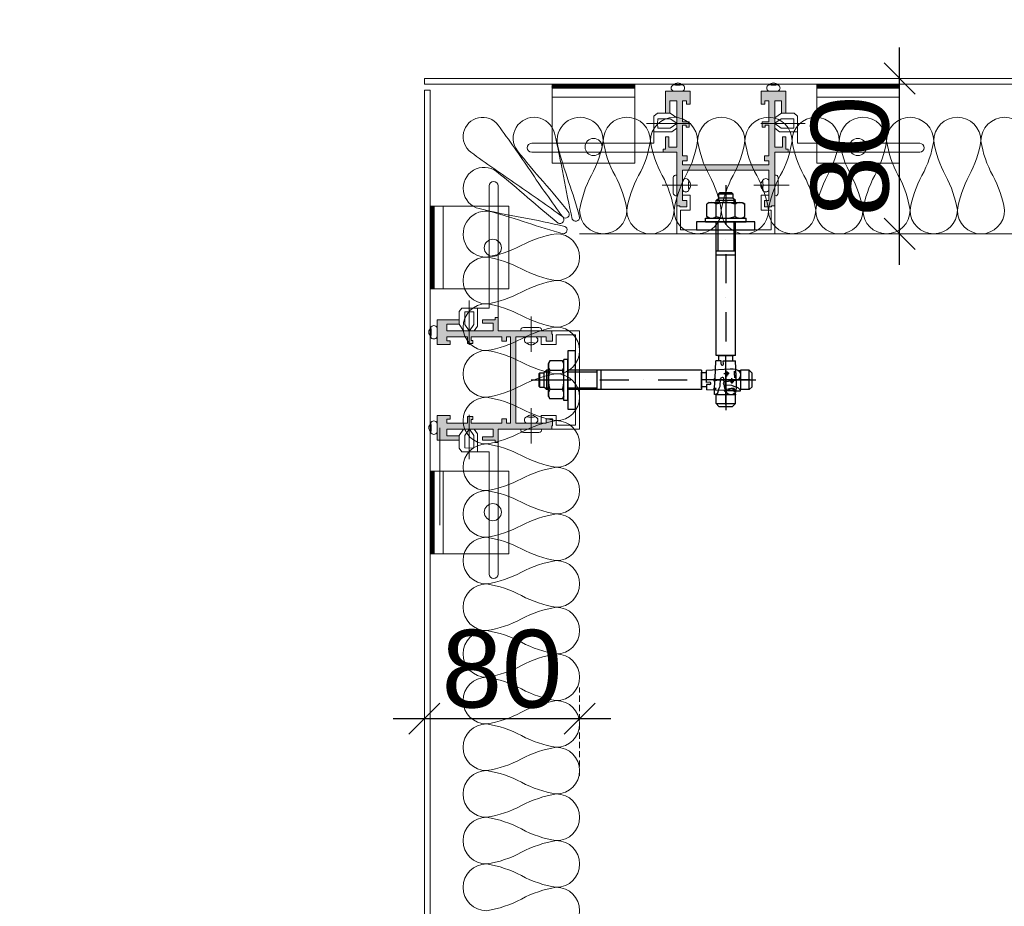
# Model space of a CAD drawing. Header units: millimetres. Extents: x 3652085 to 3778338, y -303702 to -273644.
# Tile 158 of 256: x 3678610 to 3679117, y -275624 to -275168. Entities that reach past the tile are written whole.
import ezdxf

# ---------------------------------------------------------------- set-up
doc = ezdxf.new("R2010")
doc.units = ezdxf.units.MM
doc.header["$PDMODE"] = 34
doc.linetypes.add('HIDDEN2', pattern=[4.7625, 3.175, -1.5875])
doc.layers.add('!!!! QVABIS FARTI', color=7, linetype='Continuous')
for name, color, linetype, lineweight in [('DETAIL    (HAUSART)', 110, 'Continuous', 5), ('DIM-03    (HAUSART)', 111, 'Continuous', 5), ('INSULATION (HAUSEART)', 31, 'Continuous', 15), ('METAL-CONSTRUCTION (HAUSART)', 186, 'Continuous', 5), ('SYMBOL-DETAIL    (HAUSART)', 2, 'Continuous', 5)]:
    doc.layers.add(name, color=color, linetype=linetype, lineweight=lineweight)
doc.styles.add('1-20 Eng HA', font='arial.ttf', dxfattribs={"height": 40})
doc.dimstyles.new('1-20 Eng HA', dxfattribs={"dimtxt": 40, "dimasz": 16, "dimexe": 16, "dimexo": 5, "dimgap": 5, "dimtad": 1, "dimdec": 0, "dimlfac": -1, "dimzin": 0, "dimdsep": 46, "dimtxsty": '1-20 Eng HA', "dimblk": 'OBLIQUE', "dimcen": 0.09, "dimdle": 16, "dimclrd": 256, "dimclre": 256, "dimclrt": 256, "dimadec": 0, "dimazin": 0, "dimtfac": 1, "dimtdec": 0, "dimtofl": 0, "dimtmove": 0, "dimatfit": 3, "dimldrblk": 'OBLIQUE', "dimfxl": 1, "dimtolj": 1, "dimtzin": 0, "dimlwe": 0, "dimarcsym": 0})
pattern_1 = [(225, (31171681.2338, -5168657.50475), (0.2245064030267, -0.2245064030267), []), (315, (31171681.2338, -5168657.50475), (0.6735192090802, -0.2245064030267), [0.79375, -0.47625])]

# ---------------------------------------------------------------- blocks, each defined once
blk = doc.blocks.new('_Oblique')
at = {"color": 0, "linetype": 'ByBlock', "lineweight": -2}
blk.add_line((-0.5, -0.5), (0.5, 0.5), dxfattribs=at)
blk = doc.blocks.new('*D283')
at = {"layer": 'Defpoints', "color": 0, "lineweight": 0, "transparency": 16777216}
for p in [(3678898.45, -275527.67), (3678818.45, -275551.67, -0.56), (3678898.45, -275562.11, -0.56)]:
    blk.add_point(p, dxfattribs=at)
at = {"layer": 'DIM-03    (HAUSART)', "linetype": 'HIDDEN2', "lineweight": 0, "transparency": 16777216}
for p, q in [((3678818.45, -275546.67), (3678818.45, -275511.67)), ((3678898.45, -275557.11), (3678898.45, -275511.67))]:
    blk.add_line(p, q, dxfattribs=at)
at = {"layer": 'DIM-03    (HAUSART)', "lineweight": -2, "transparency": 16777216}
blk.add_line((3678802.45, -275527.67), (3678914.45, -275527.67), dxfattribs=at)
at = {"layer": 'DIM-03    (HAUSART)', "lineweight": -2, "transparency": 16777216, "xscale": 16, "yscale": 16, "zscale": 16, "rotation": 180}
blk.add_blockref('_Oblique', (3678818.45, -275527.67), dxfattribs=at)
at = {"layer": 'DIM-03    (HAUSART)', "lineweight": -2, "transparency": 16777216, "xscale": 16, "yscale": 16, "zscale": 16}
blk.add_blockref('_Oblique', (3678898.45, -275527.67), dxfattribs=at)
at = {"layer": 'DIM-03    (HAUSART)', "transparency": 16777216, "insert": (3678858.45, -275502.25), "char_height": 40, "attachment_point": 5, "style": '1-20 Eng HA'}
blk.add_mtext('\\A1;80', dxfattribs=at)
blk = doc.blocks.new('*D293')
at = {"layer": 'Defpoints', "color": 0, "lineweight": 0, "transparency": 16777216}
for p in [(3679063.32, -275197.99), (3679116.02, -275197.99, -0.56), (3679098.45, -275277.99, -0.56)]:
    blk.add_point(p, dxfattribs=at)
at = {"layer": 'DIM-03    (HAUSART)', "lineweight": -2, "transparency": 16777216}
blk.add_line((3679063.32, -275293.99), (3679063.32, -275181.99), dxfattribs=at)
at = {"layer": 'DIM-03    (HAUSART)', "linetype": 'HIDDEN2', "lineweight": 0, "transparency": 16777216}
for p, q in [((3679111.02, -275197.99), (3679047.32, -275197.99)), ((3679093.45, -275277.99), (3679047.32, -275277.99))]:
    blk.add_line(p, q, dxfattribs=at)
at = {"layer": 'DIM-03    (HAUSART)', "lineweight": -2, "transparency": 16777216, "xscale": 16, "yscale": 16, "zscale": 16}
for p, rotation in [((3679063.32, -275197.99), 90), ((3679063.32, -275277.99), 270)]:
    blk.add_blockref('_Oblique', p, dxfattribs=dict(at, rotation=rotation))
at = {"layer": 'DIM-03    (HAUSART)', "transparency": 16777216, "insert": (3679037.9, -275237.99), "char_height": 40, "attachment_point": 5, "rotation": 90, "style": '1-20 Eng HA'}
blk.add_mtext('\\A1;80', dxfattribs=at)
blk = doc.blocks.new('Dubel_2')
for p, q in [((-4, 10.5), (-6, 10.5)), ((-6, -10.5), (-6, 10.5)), ((0, 15), (-4, 15)), ((-4, 15), (-4, -15)), ((-4, -10.5), (-4, 10.5)), ((0, -15), (0, 15)), ((-14, 8.5), (-13.25, 9.8)), ((-14, -8.5), (-14, 8.5)), ((-13.9, 8.25), (-14, 7.35)), ((-14, 7.35), (-13.9, 6.5)), ((-13.65, 9.05), (-13.9, 8.25)), ((-13.9, 6.5), (-13.65, 5.65)), ((-13.25, 9.8), (-13.65, 9.05)), ((-13.65, 5.65), (-13.25, 4.9)), ((-6.75, 9.8), (-13.25, 9.8)), ((-6.35, 9.05), (-6.75, 9.8)), ((-6, 8.5), (-6.75, 9.8)), ((-6.75, 4.9), (-6.35, 5.65)), ((-6.1, 8.25), (-6.35, 9.05)), ((-6.35, 5.65), (-6.1, 6.5)), ((-6, 7.35), (-6.1, 8.25)), ((-6.1, 6.5), (-6, 7.35)), ((60.98, 5.25), (60.98, 5.25)), ((79.67, 5.6), (67.53, 4.95)), ((81.22, 5.6), (79.67, 5.6)), ((82.77, 5.35), (81.22, 5.6)), ((82.77, 5.35), (83.62, 5.05)), ((-22.89, 0), (-2.5, 0)), ((-18.94, 3.2), (-18.44, 3.7)), ((-18.94, 3.2), (-18.94, -3.2)), ((-18.44, -3.7), (-18.44, 3.7)), ((-18.44, 3.7), (-16.34, 3.7)), ((-15, 5), (-16.34, 3.6)), ((-16.34, 3.6), (-16.34, -3.6)), ((-15.89, 4.1), (-14, 4.1)), ((-14, 5), (-15, 5)), ((-15, 5), (-15, -5)), ((-13.7, 3), (-13.95, 1)), ((-13.95, 1), (-13.95, -1)), ((-13.25, 4.9), (-13.7, 3)), ((-6.75, 4.9), (-13.25, 4.9)), ((-6.25, 3), (-6.75, 4.9)), ((-6, 1), (-6.25, 3)), ((-6, -1), (-6, 1)), ((64.83, 5), (-4, 5)), ((-4, 4.1), (11.05, 4.1)), ((5, 0), (5, 0)), ((11.05, 5), (11.05, -5)), ((12.5, 0), (27.49, 0)), ((13.05, 5), (13.05, -5)), ((34.99, 0), (34.99, 0)), ((42.49, 0), (57.48, 0)), ((64.83, 5), (64.83, -5)), ((64.83, 4), (64.93, 3.7)), ((64.83, -4), (64.83, 4)), ((64.93, 3.7), (65.18, 3.6)), ((89.97, 0), (64.98, 0)), ((64.98, 0), (64.98, 0)), ((67.53, 3.6), (65.18, 3.6)), ((67.53, -1.3), (67.53, 4.95)), ((72.48, 0), (92.92, 0)), ((79.17, 3.25), (76.47, 3.1)), ((77.22, 3.8), (76.87, 3.1)), ((76.87, 3.1), (77.62, 2.35)), ((78.12, 3.95), (77.22, 3.8)), ((77.62, 2.35), (78.62, 2.75)), ((77.87, 1.8), (77.72, 4.4)), ((78.72, 3.45), (78.12, 3.95)), ((78.62, 2.75), (78.72, 3.45)), ((81.82, 4.5), (81.77, 2.8)), ((81.77, 2.8), (82.02, 1.15)), ((82.32, 4.05), (81.82, 4.5)), ((82.02, 1.15), (81.82, 4.5)), ((82.02, 1.15), (82.47, 1.6)), ((82.67, 3.5), (82.32, 4.05)), ((82.47, 1.6), (82.72, 2.2)), ((83.87, 0.3), (82.47, -0.2)), ((82.77, 2.85), (82.67, 3.5)), ((82.72, 2.2), (82.77, 2.85)), ((83.62, 5.05), (84.37, 4.45)), ((84.67, 1.2), (83.87, 0.3)), ((84.02, 4.8), (85.02, 5)), ((84.37, 4.45), (84.82, 3.6)), ((84.97, 2.65), (84.67, 1.2)), ((84.82, 3.6), (84.97, 2.65)), ((89.52, 5), (85.02, 5)), ((85.02, 5), (85.02, -5)), ((91.02, 3.5), (89.52, 5)), ((89.52, -5), (89.52, 5)), ((91.02, -3.5), (91.02, 3.5)), ((92.92, 0), (92.92, 0)), ((-18.44, -3.7), (-18.94, -3.2)), ((-18.44, -3.7), (-16.34, -3.7)), ((-15, -5), (-16.34, -3.6)), ((-15.89, -4.1), (-14, -4.1)), ((-14, -5), (-15, -5)), ((-13.95, -1), (-13.7, -2.95)), ((-13.7, -2.95), (-13.25, -4.9)), ((-13.25, -4.9), (-13.65, -5.65)), ((-6.75, -4.9), (-13.25, -4.9)), ((-6.75, -4.9), (-6.25, -2.95)), ((-6.35, -5.65), (-6.75, -4.9)), ((-6.25, -2.95), (-6, -1)), ((-4, -4.1), (11.05, -4.1)), ((64.83, -5), (-4, -5)), ((13, -5), (13.05, -5)), ((64.93, -3.7), (64.83, -4)), ((65.18, -3.6), (64.93, -3.7)), ((67.53, -3.6), (65.18, -3.6)), ((69.23, -1.2), (67.53, -1.3)), ((69.23, -2.4), (67.53, -2.3)), ((67.53, -2.3), (67.53, -5.05)), ((76.57, -5.45), (67.53, -5.05)), ((69.53, -1.35), (69.23, -1.2)), ((69.23, -2.4), (69.53, -2.25)), ((69.73, -1.65), (69.53, -1.35)), ((69.53, -2.25), (69.73, -1.95)), ((69.73, -1.95), (69.73, -1.65)), ((76.17, -1.55), (76.12, -1.9)), ((76.12, -1.9), (76.22, -2.25)), ((76.32, -1.2), (76.17, -1.55)), ((76.22, -2.25), (76.47, -2.55)), ((76.62, -1), (76.32, -1.2)), ((76.47, -2.55), (76.77, -2.7)), ((76.97, -0.9), (76.62, -1)), ((80.52, -2.9), (76.77, -2.7)), ((80.77, -0.7), (76.97, -0.9)), ((77.72, -4.55), (77.67, -6.25)), ((81.67, -3.3), (80.52, -2.9)), ((81.62, -0.45), (80.77, -0.7)), ((82.47, -0.2), (81.62, -0.45)), ((81.82, -4.95), (81.62, -5.7)), ((82.87, -3.65), (81.67, -3.3)), ((81.82, -4.95), (81.72, -6.2)), ((82.62, -5.75), (81.82, -4.95)), ((84.02, -4.15), (82.87, -3.65)), ((84.82, -5.05), (84.02, -4.15)), ((84.82, -5.05), (84.77, -5.85)), ((84.82, -4.95), (85.02, -5)), ((89.52, -5), (85.02, -5)), ((89.52, -5), (91.02, -3.5)), ((-13.9, -6.5), (-14, -7.35)), ((-14, -7.35), (-13.9, -8.2)), ((-14, -8.5), (-13.25, -9.8)), ((-13.65, -5.65), (-13.9, -6.5)), ((-13.9, -8.2), (-13.65, -9.05)), ((-13.65, -9.05), (-13.25, -9.8)), ((-6.75, -9.8), (-13.25, -9.8)), ((-6, -8.5), (-6.75, -9.8)), ((-6.75, -9.8), (-6.35, -9.05)), ((-6.1, -6.5), (-6.35, -5.65)), ((-6.35, -9.05), (-6.1, -8.2)), ((-6, -7.35), (-6.1, -6.5)), ((-6.1, -8.2), (-6, -7.35)), ((76.62, -5.5), (76.57, -5.45)), ((76.67, -5.55), (76.62, -5.5)), ((77.67, -5.45), (76.67, -5.45)), ((76.67, -5.55), (76.72, -5.9)), ((78.62, -5.65), (76.72, -5.9)), ((78.62, -5.55), (77.67, -5.45)), ((78.72, -5.55), (78.62, -5.65)), ((81.62, -5.7), (78.72, -5.55)), ((81.62, -5.7), (81.72, -6.2)), ((82.62, -5.75), (81.72, -6.2)), ((84.77, -5.85), (82.62, -5.75)), ((-4, -10.5), (-6, -10.5)), ((-4, -15), (0, -15))]:
    blk.add_line(p, q)

msp = doc.modelspace()

# ---------------------------------------------------------------- hatches: boundary and pattern name
at = {"layer": 'DETAIL    (HAUSART)'}
h = msp.add_hatch(dxfattribs=at)
h.set_pattern_fill('ANSI38', color=0, scale=0.1, angle=270)
h.set_pattern_definition([(315, (8577280.57718, 27222493.51055), (0.2245064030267, 0.2245064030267), []), (45, (8577280.57718, 27222493.51055), (0.2245064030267, 0.6735192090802), [0.79375, -0.47625])])
h.paths.add_polyline_path([(3678926.81, -275201), (3678926.81, -275203), (3678884.23, -275203), (3678884.23, -275201)])
h = msp.add_hatch(dxfattribs=at)
h.set_pattern_fill('ANSI38', color=0, scale=0.1, angle=270)
h.set_pattern_definition([(315, (8577416.97885, 27222493.51055), (0.2245064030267, 0.2245064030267), []), (45, (8577416.97885, 27222493.51055), (0.2245064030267, 0.6735192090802), [0.79375, -0.47625])])
h.paths.add_polyline_path([(3679063.21, -275201), (3679063.21, -275203), (3679020.63, -275203), (3679020.63, -275201)])
h = msp.add_hatch(color=0, dxfattribs=at)
h.set_gradient(color1=(51, 51, 51), color2=(0, 0, 0), one_color=1, name='HEMISPHERICAL')
h.paths.add_polyline_path([(3678948.45, -275263.65), (3678950.13, -275263.65), (3678950.13, -275264.1), (3678953.7, -275264.1), (3678953.7, -275260.78), (3678951.49, -275260.78), (3678951.49, -275247.96), (3678951.49, -275245.19), (3678995.95, -275245.19), (3678995.95, -275247.96), (3678995.95, -275260.78), (3678993.74, -275260.78), (3678993.74, -275264.1), (3678997.31, -275264.1), (3678997.31, -275263.65), (3678998.99, -275263.65), (3678998.99, -275247.96), (3678998.99, -275235.95), (3679005.88, -275235.95), (3679005.88, -275234.44), (3679004.69, -275234.44), (3679004.69, -275228.02), (3679003.04, -275228.02), (3679003.04, -275233.41), (3678998.99, -275233.41), (3678998.99, -275232.95), (3678998.99, -275209.58), (3679002.4, -275209.58), (3679002.4, -275215.94), (3679004.68, -275215.94), (3679004.68, -275204.52), (3678991.98, -275204.52), (3678991.98, -275211.22), (3678993.87, -275211.22), (3678993.87, -275209.53), (3678995.95, -275209.53), (3678995.95, -275220.25), (3678992.48, -275220.25), (3678992.48, -275223.02), (3678994.09, -275223.02), (3678994.09, -275222.1), (3678995.95, -275222.1), (3678995.95, -275232.95), (3678995.95, -275237.9), (3678993.67, -275237.9), (3678993.67, -275240.34), (3678995.95, -275240.34), (3678995.95, -275242.44), (3678951.49, -275242.44), (3678951.49, -275240.34), (3678953.77, -275240.34), (3678953.77, -275237.9), (3678951.49, -275237.9), (3678951.49, -275232.95), (3678951.49, -275222.1), (3678953.35, -275222.1), (3678953.35, -275223.02), (3678954.96, -275223.02), (3678954.96, -275220.25), (3678951.49, -275220.25), (3678951.49, -275209.53), (3678953.57, -275209.53), (3678953.57, -275211.22), (3678955.46, -275211.22), (3678955.46, -275204.52), (3678942.77, -275204.52), (3678942.77, -275215.94), (3678944.93, -275215.94), (3678944.93, -275209.58), (3678948.45, -275209.58), (3678948.45, -275232.95), (3678948.45, -275233.41), (3678944.4, -275233.41), (3678944.4, -275228.02), (3678942.75, -275228.02), (3678942.75, -275234.44), (3678941.56, -275234.44), (3678941.56, -275235.95), (3678948.45, -275235.95), (3678948.45, -275247.96)])
h = msp.add_hatch(dxfattribs=at)
h.set_pattern_fill('ANSI38', color=0, scale=0.1, angle=180)
h.set_pattern_definition(pattern_1)
h.paths.add_polyline_path([(3678821.46, -275263.77), (3678823.46, -275263.77), (3678823.46, -275306.35), (3678821.46, -275306.35)])
h = msp.add_hatch(color=0, dxfattribs=at)
h.set_gradient(color1=(51, 51, 51), color2=(0, 0, 0), one_color=1, name='HEMISPHERICAL')
h.paths.add_polyline_path([(3678884.11, -275378.53), (3678884.11, -275376.85), (3678884.56, -275376.85), (3678884.56, -275373.29), (3678881.24, -275373.29), (3678881.24, -275375.49), (3678868.42, -275375.49), (3678865.65, -275375.49), (3678865.65, -275331.03), (3678868.42, -275331.03), (3678881.24, -275331.03), (3678881.24, -275333.24), (3678884.56, -275333.24), (3678884.56, -275329.67), (3678884.11, -275329.67), (3678884.11, -275327.99), (3678868.42, -275327.99), (3678856.41, -275327.99), (3678856.41, -275321.1), (3678854.9, -275321.1), (3678854.9, -275322.3), (3678848.47, -275322.3), (3678848.47, -275323.95), (3678853.87, -275323.95), (3678853.87, -275327.99), (3678853.41, -275327.99), (3678830.03, -275327.99), (3678830.03, -275324.58), (3678836.4, -275324.58), (3678836.4, -275322.31), (3678824.98, -275322.31), (3678824.98, -275335), (3678831.68, -275335), (3678831.68, -275333.12), (3678829.98, -275333.12), (3678829.98, -275331.03), (3678840.71, -275331.03), (3678840.71, -275334.5), (3678843.48, -275334.5), (3678843.48, -275332.89), (3678842.56, -275332.89), (3678842.56, -275331.03), (3678853.41, -275331.03), (3678858.36, -275331.03), (3678858.36, -275333.31), (3678860.8, -275333.31), (3678860.8, -275331.03), (3678862.9, -275331.03), (3678862.9, -275375.49), (3678860.8, -275375.49), (3678860.8, -275373.21), (3678858.36, -275373.21), (3678858.36, -275375.49), (3678853.41, -275375.49), (3678842.56, -275375.49), (3678842.56, -275373.64), (3678843.48, -275373.64), (3678843.48, -275372.02), (3678840.71, -275372.02), (3678840.71, -275375.49), (3678829.98, -275375.49), (3678829.98, -275373.41), (3678831.68, -275373.41), (3678831.68, -275371.52), (3678824.98, -275371.52), (3678824.98, -275384.22), (3678836.4, -275384.22), (3678836.4, -275382.05), (3678830.03, -275382.05), (3678830.03, -275378.53), (3678853.41, -275378.53), (3678853.87, -275378.53), (3678853.87, -275382.58), (3678848.47, -275382.58), (3678848.47, -275384.23), (3678854.9, -275384.23), (3678854.9, -275385.42), (3678856.41, -275385.42), (3678856.41, -275378.53), (3678868.42, -275378.53)])
h = msp.add_hatch(dxfattribs=at)
h.set_pattern_fill('ANSI38', color=0, scale=0.1, angle=180)
h.set_pattern_definition(pattern_1)
h.paths.add_polyline_path([(3678821.46, -275442.75), (3678823.46, -275442.75), (3678823.46, -275400.18), (3678821.46, -275400.18)])

# ---------------------------------------------------------------- linework, layer by layer
at = {"layer": '!!!! QVABIS FARTI', "lineweight": 0}
msp.add_line((3678898.45, -275277.99, -0.54), (3679598.45, -275277.99, -0.54), dxfattribs=at)
at = {"color": 0, "linetype": 'Continuous', "lineweight": 0, "elevation": -0.54}
for points in [[(3678818.45, -275197.99), (3678818.45, -275200.99), (3679878.45, -275200.99), (3679878.45, -275197.99), (3678818.45, -275197.99)], [(3678821.45, -275203.99), (3678818.45, -275203.99), (3678818.45, -277513.44), (3678821.45, -277513.44), (3678821.45, -275203.99)]]:
    msp.add_lwpolyline(points, close=True, dxfattribs=at)
at = {"layer": 'DETAIL    (HAUSART)', "color": 0}
for p, q in [((3678884.23, -275207.64, -0.54), (3678926.81, -275207.64, -0.54)), ((3679063.21, -275207.64, -0.54), (3679020.63, -275207.64, -0.54)), ((3678955.69, -275221.15, -0.54), (3678932.88, -275221.15, -0.54)), ((3678991.75, -275221.15, -0.54), (3679014.56, -275221.15, -0.54)), ((3678936.72, -275231.39, -0.54), (3678936.72, -275225.45, -0.54)), ((3679010.72, -275231.39, -0.54), (3679010.72, -275225.45, -0.54)), ((3678926.81, -275231.39, -0.54), (3678884.23, -275231.39, -0.54)), ((3678927.15, -275231.39, -0.54), (3678884.57, -275231.39, -0.54)), ((3679020.63, -275231.39, -0.54), (3679063.21, -275231.39, -0.54)), ((3678926.81, -275235.95, -0.54), (3678884.23, -275235.95, -0.54)), ((3678927.15, -275235.95, -0.54), (3678884.57, -275235.95, -0.54)), ((3679020.63, -275235.95, -0.54), (3679063.21, -275235.95, -0.54)), ((3678946.72, -275257.01, -0.54), (3678946.72, -275249.05, -0.54)), ((3679000.72, -275257.01, -0.54), (3679000.72, -275249.05, -0.54)), ((3678940.97, -275253.02, -0.54), (3678959.19, -275253.02, -0.54)), ((3679006.47, -275253.02, -0.54), (3678988.25, -275253.02, -0.54)), ((3678828.1, -275263.77, -0.54), (3678828.1, -275306.35, -0.54)), ((3678851.85, -275306.35, -0.54), (3678851.85, -275263.77, -0.54)), ((3678856.41, -275306.35, -0.54), (3678856.41, -275263.77, -0.54)), ((3678997.05, -275265.87, -0.54), (3678997.05, -275275.9, -0.54)), ((3678841.6, -275335.23, -0.54), (3678841.6, -275312.42, -0.54)), ((3678851.85, -275316.26, -0.54), (3678845.91, -275316.26, -0.54)), ((3678873.48, -275320.51, -0.54), (3678873.48, -275338.74, -0.54)), ((3678877.47, -275326.26, -0.54), (3678869.51, -275326.26, -0.54)), ((3678873.48, -275386.01, -0.54), (3678873.48, -275367.79, -0.54)), ((3678841.6, -275371.29, -0.54), (3678841.6, -275394.1, -0.54)), ((3678877.47, -275380.26, -0.54), (3678869.51, -275380.26, -0.54)), ((3678851.85, -275390.26, -0.54), (3678845.91, -275390.26, -0.54)), ((3678828.1, -275442.75, -0.54), (3678828.1, -275400.18, -0.54)), ((3678851.85, -275400.18, -0.54), (3678851.85, -275442.75, -0.54)), ((3678856.41, -275400.18, -0.54), (3678856.41, -275442.75, -0.54))]:
    msp.add_line(p, q, dxfattribs=at)
at = {"layer": 'DETAIL    (HAUSART)', "color": 0, "elevation": -0.54}
for points in [[(3678926.81, -275203), (3678884.23, -275203), (3678884.23, -275201), (3678926.81, -275201)], [(3678884.23, -275241.54), (3678926.81, -275241.54), (3678926.81, -275203), (3678884.23, -275203)], [(3679063.21, -275203), (3679020.63, -275203), (3679020.63, -275201), (3679063.21, -275201)], [(3679063.21, -275241.54), (3679020.63, -275241.54), (3679020.63, -275203), (3679063.21, -275203)], [(3678948.45, -275263.65), (3678950.13, -275263.65), (3678950.13, -275264.1), (3678953.7, -275264.1), (3678953.7, -275260.78), (3678951.49, -275260.78), (3678951.49, -275247.96), (3678951.49, -275245.19), (3678995.95, -275245.19), (3678995.95, -275247.96), (3678995.95, -275260.78), (3678993.74, -275260.78), (3678993.74, -275264.1), (3678997.31, -275264.1), (3678997.31, -275263.65), (3678998.99, -275263.65), (3678998.99, -275247.96), (3678998.99, -275235.95), (3679005.88, -275235.95), (3679005.88, -275234.44), (3679004.69, -275234.44), (3679004.69, -275228.02), (3679003.04, -275228.02), (3679003.04, -275233.41), (3678998.99, -275233.41), (3678998.99, -275232.95), (3678998.99, -275209.58), (3679002.4, -275209.58), (3679002.4, -275215.94), (3679004.68, -275215.94), (3679004.68, -275204.52), (3678991.98, -275204.52), (3678991.98, -275211.22), (3678993.87, -275211.22), (3678993.87, -275209.53), (3678995.95, -275209.53), (3678995.95, -275220.25), (3678992.48, -275220.25), (3678992.48, -275223.02), (3678994.09, -275223.02), (3678994.09, -275222.1), (3678995.95, -275222.1), (3678995.95, -275232.95), (3678995.95, -275237.9), (3678993.67, -275237.9), (3678993.67, -275240.34), (3678995.95, -275240.34), (3678995.95, -275242.44), (3678951.49, -275242.44), (3678951.49, -275240.34), (3678953.77, -275240.34), (3678953.77, -275237.9), (3678951.49, -275237.9), (3678951.49, -275232.95), (3678951.49, -275222.1), (3678953.35, -275222.1), (3678953.35, -275223.02), (3678954.96, -275223.02), (3678954.96, -275220.25), (3678951.49, -275220.25), (3678951.49, -275209.53), (3678953.57, -275209.53), (3678953.57, -275211.22), (3678955.46, -275211.22), (3678955.46, -275204.52), (3678942.77, -275204.52), (3678942.77, -275215.94), (3678944.93, -275215.94), (3678944.93, -275209.58), (3678948.45, -275209.58), (3678948.45, -275232.95), (3678948.45, -275233.41), (3678944.4, -275233.41), (3678944.4, -275228.02), (3678942.75, -275228.02), (3678942.75, -275234.44), (3678941.56, -275234.44), (3678941.56, -275235.95), (3678948.45, -275235.95), (3678948.45, -275247.96), (3678948.45, -275263.65)], [(3678823.46, -275263.77), (3678823.46, -275306.35), (3678821.46, -275306.35), (3678821.46, -275263.77)], [(3678862, -275263.77), (3678862, -275306.35), (3678823.46, -275306.35), (3678823.46, -275263.77)], [(3678884.11, -275378.53), (3678884.11, -275376.85), (3678884.56, -275376.85), (3678884.56, -275373.29), (3678881.24, -275373.29), (3678881.24, -275375.49), (3678868.42, -275375.49), (3678865.65, -275375.49), (3678865.65, -275331.03), (3678868.42, -275331.03), (3678881.24, -275331.03), (3678881.24, -275333.24), (3678884.56, -275333.24), (3678884.56, -275329.67), (3678884.11, -275329.67), (3678884.11, -275327.99), (3678868.42, -275327.99), (3678856.41, -275327.99), (3678856.41, -275321.1), (3678854.9, -275321.1), (3678854.9, -275322.3), (3678848.47, -275322.3), (3678848.47, -275323.95), (3678853.87, -275323.95), (3678853.87, -275327.99), (3678853.41, -275327.99), (3678830.03, -275327.99), (3678830.03, -275324.58), (3678836.4, -275324.58), (3678836.4, -275322.31), (3678824.98, -275322.31), (3678824.98, -275335), (3678831.68, -275335), (3678831.68, -275333.12), (3678829.98, -275333.12), (3678829.98, -275331.03), (3678840.71, -275331.03), (3678840.71, -275334.5), (3678843.48, -275334.5), (3678843.48, -275332.89), (3678842.56, -275332.89), (3678842.56, -275331.03), (3678853.41, -275331.03), (3678858.36, -275331.03), (3678858.36, -275333.31), (3678860.8, -275333.31), (3678860.8, -275331.03), (3678862.9, -275331.03), (3678862.9, -275375.49), (3678860.8, -275375.49), (3678860.8, -275373.21), (3678858.36, -275373.21), (3678858.36, -275375.49), (3678853.41, -275375.49), (3678842.56, -275375.49), (3678842.56, -275373.64), (3678843.48, -275373.64), (3678843.48, -275372.02), (3678840.71, -275372.02), (3678840.71, -275375.49), (3678829.98, -275375.49), (3678829.98, -275373.41), (3678831.68, -275373.41), (3678831.68, -275371.52), (3678824.98, -275371.52), (3678824.98, -275384.22), (3678836.4, -275384.22), (3678836.4, -275382.05), (3678830.03, -275382.05), (3678830.03, -275378.53), (3678853.41, -275378.53), (3678853.87, -275378.53), (3678853.87, -275382.58), (3678848.47, -275382.58), (3678848.47, -275384.23), (3678854.9, -275384.23), (3678854.9, -275385.42), (3678856.41, -275385.42), (3678856.41, -275378.53), (3678868.42, -275378.53), (3678884.11, -275378.53)], [(3678823.46, -275442.75), (3678823.46, -275400.18), (3678821.46, -275400.18), (3678821.46, -275442.75)], [(3678862, -275442.75), (3678862, -275400.18), (3678823.46, -275400.18), (3678823.46, -275442.75)]]:
    msp.add_lwpolyline(points, close=True, dxfattribs=at)
for points in [[(3678946.73, -275204.52), (3678951.5, -275204.52, 0.633904), (3678951.5, -275201.3, -0.093271), (3678946.73, -275201.3, 0.698074), (3678946.73, -275204.52), (3678951.5, -275204.52)], [(3678995.94, -275204.52), (3679000.71, -275204.52, 0.633904), (3679000.71, -275201.3, -0.093271), (3678995.94, -275201.3, 0.698074), (3678995.94, -275204.52), (3679000.71, -275204.52)], [(3678951.49, -275255.33), (3678951.49, -275250.56, -0.633904), (3678954.71, -275250.56, 0.093271), (3678954.71, -275255.33, -0.698074), (3678951.49, -275255.33), (3678951.49, -275250.56)], [(3678951.49, -275255.33), (3678951.49, -275250.56, -0.633904), (3678954.71, -275250.56, 0.093271), (3678954.71, -275255.33, -0.698074), (3678951.49, -275255.33), (3678951.49, -275250.56)], [(3678995.95, -275255.33), (3678995.95, -275250.56, 0.633904), (3678992.73, -275250.56, -0.093271), (3678992.73, -275255.33, 0.698074), (3678995.95, -275255.33), (3678995.95, -275250.56)], [(3678824.98, -275331.04), (3678824.98, -275326.27, 0.633904), (3678821.76, -275326.27, -0.093271), (3678821.76, -275331.04, 0.698074), (3678824.98, -275331.04), (3678824.98, -275326.27)], [(3678875.79, -275331.03), (3678871.02, -275331.03, 0.633904), (3678871.02, -275334.25, -0.093271), (3678875.79, -275334.25, 0.698074), (3678875.79, -275331.03), (3678871.02, -275331.03)], [(3678824.98, -275375.49), (3678824.98, -275380.25, -0.633904), (3678821.76, -275380.25, 0.093271), (3678821.76, -275375.49, -0.698074), (3678824.98, -275375.49), (3678824.98, -275380.25)], [(3678875.79, -275375.49), (3678871.02, -275375.49, -0.633904), (3678871.02, -275372.27, 0.093271), (3678875.79, -275372.27, -0.698074), (3678875.79, -275375.49), (3678871.02, -275375.49)], [(3678875.79, -275375.49), (3678871.02, -275375.49, -0.633904), (3678871.02, -275372.27, 0.093271), (3678875.79, -275372.27, -0.698074), (3678875.79, -275375.49), (3678871.02, -275375.49)]]:
    msp.add_lwpolyline(points, format="xyb", close=True, dxfattribs=at)
for points in [[(3678936.72, -275225.45), (3678936.72, -275225.45), (3678936.72, -275217.34), (3678938.51, -275215.94), (3678942.77, -275215.94), (3678942.77, -275215.94), (3678942.77, -275215.94)], [(3678936.72, -275225.45), (3678946.02, -275225.45), (3678948.45, -275223.59), (3678948.45, -275220.25), (3678948.45, -275218.18), (3678945.04, -275215.94)], [(3679010.72, -275225.45), (3679001.42, -275225.45), (3678998.99, -275223.59), (3678998.99, -275220.25), (3678998.99, -275218.18), (3679002.4, -275215.94)], [(3679010.72, -275225.45), (3679010.72, -275225.45), (3679010.72, -275217.34), (3679008.93, -275215.94), (3679004.68, -275215.94), (3679004.68, -275215.94), (3679004.68, -275215.94)], [(3678938.56, -275221.15), (3678938.72, -275218.79), (3678945.09, -275218.79), (3678948.45, -275221.08)], [(3678938.56, -275221.15), (3678938.72, -275223.51), (3678945.09, -275223.51), (3678948.45, -275221.21)], [(3679008.88, -275221.15), (3679008.73, -275218.79), (3679002.35, -275218.79), (3678998.99, -275221.08)], [(3679008.88, -275221.15), (3679008.73, -275223.51), (3679002.35, -275223.51), (3678998.99, -275221.21)], [(3678926.81, -275231.39), (3678936.72, -275231.39)], [(3679020.63, -275231.39), (3679010.72, -275231.39)], [(3678948.35, -275235.95), (3678940.86, -275235.95), (3678926.7, -275235.95)], [(3679005.88, -275235.95), (3679006.47, -275235.95), (3679020.63, -275235.95)], [(3678995.95, -275260.2), (3678995.95, -275260.78), (3678993.74, -275260.78), (3678993.74, -275264.1), (3678997.31, -275264.1), (3678997.31, -275263.65), (3678998.99, -275263.65), (3678998.99, -275246.15)], [(3678998.99, -275277.99), (3678948.45, -275277.99), (3678948.45, -275263.65), (3678950.13, -275263.65), (3678950.13, -275264.1), (3678953.7, -275264.1), (3678953.7, -275260.78), (3678951.49, -275260.78), (3678951.49, -275258.15), (3678955.48, -275258.15), (3678955.48, -275265.87), (3678950.4, -275265.87), (3678950.4, -275275.9), (3678997.05, -275275.9), (3678997.05, -275265.87), (3678991.96, -275265.87), (3678991.96, -275258.15), (3678995.95, -275258.15), (3678995.95, -275260.78), (3678993.74, -275260.78), (3678993.74, -275264.1), (3678997.31, -275264.1), (3678997.31, -275263.65), (3678998.99, -275263.65), (3678998.99, -275277.99)], [(3678851.85, -275306.35), (3678851.85, -275316.26)], [(3678856.41, -275321.1), (3678856.41, -275320.51), (3678856.41, -275306.35)], [(3678845.91, -275316.26), (3678845.91, -275316.26), (3678837.79, -275316.26), (3678836.4, -275318.05), (3678836.4, -275322.31), (3678836.4, -275322.31), (3678836.4, -275322.31)], [(3678845.91, -275316.26), (3678845.91, -275325.57), (3678844.04, -275327.99), (3678840.71, -275327.99), (3678838.64, -275327.99), (3678836.4, -275324.58)], [(3678841.6, -275318.11), (3678839.25, -275318.26), (3678839.25, -275324.63), (3678841.54, -275327.99)], [(3678841.6, -275318.11), (3678843.96, -275318.26), (3678843.96, -275324.63), (3678841.67, -275327.99)], [(3678898.45, -275327.99), (3678898.45, -275378.53), (3678884.11, -275378.53), (3678884.11, -275376.85), (3678884.56, -275376.85), (3678884.56, -275373.29), (3678881.24, -275373.29), (3678881.24, -275375.49), (3678878.61, -275375.49), (3678878.61, -275371.51), (3678886.33, -275371.51), (3678886.33, -275376.59), (3678896.35, -275376.59), (3678896.35, -275329.94), (3678886.33, -275329.94), (3678886.33, -275335.02), (3678878.61, -275335.02), (3678878.61, -275331.03), (3678881.24, -275331.03), (3678881.24, -275333.24), (3678884.56, -275333.24), (3678884.56, -275329.67), (3678884.11, -275329.67), (3678884.11, -275327.99), (3678898.45, -275327.99)], [(3678845.91, -275390.26), (3678845.91, -275380.96), (3678844.04, -275378.53), (3678840.71, -275378.53), (3678838.64, -275378.53), (3678836.4, -275381.95)], [(3678841.6, -275388.42), (3678839.25, -275388.27), (3678839.25, -275381.89), (3678841.54, -275378.53)], [(3678841.6, -275388.42), (3678843.96, -275388.27), (3678843.96, -275381.89), (3678841.67, -275378.53)], [(3678845.91, -275390.26), (3678845.91, -275390.26), (3678837.79, -275390.26), (3678836.4, -275388.47), (3678836.4, -275384.22), (3678836.4, -275384.22), (3678836.4, -275384.22)], [(3678856.41, -275385.42), (3678856.41, -275386.02), (3678856.41, -275400.18)], [(3678851.85, -275400.18), (3678851.85, -275390.26)]]:
    msp.add_lwpolyline(points, dxfattribs=at)
for points in [[(3678884.23, -275235.95), (3678873.77, -275235.95, -1), (3678873.77, -275231.39), (3678884.23, -275231.39)], [(3679063.21, -275235.95), (3679073.67, -275235.95, 1), (3679073.67, -275231.39), (3679063.21, -275231.39)], [(3678856.41, -275263.77), (3678856.41, -275253.31, 1), (3678851.85, -275253.31), (3678851.85, -275263.77)], [(3678856.41, -275442.75), (3678856.41, -275453.21, -1), (3678851.85, -275453.21), (3678851.85, -275442.75)]]:
    msp.add_lwpolyline(points, format="xyb", dxfattribs=at)
at = {"layer": 'DETAIL    (HAUSART)', "color": 0}
for centre in [(3678905.64, -275233.26, -0.54), (3679041.8, -275233.26, -0.54), (3678853.72, -275285.19, -0.54), (3678853.72, -275421.34, -0.54)]:
    msp.add_circle(centre, 4.41, dxfattribs=at)
for centre, radius, start, end in [((3678949.11, -275203.11, -0.54), 2.79, 39.3583, 140.6417), ((3678998.33, -275203.11, -0.54), 2.79, 39.3583, 140.6417), ((3678947.99, -275248.98, -0.54), 1.27, 68.4887, 183.3592), ((3678999.46, -275248.98, -0.54), 1.27, 356.6408, 111.5113), ((3678967.38, -275252.95, -0.54), 12.89, 169.3428, 190.6572), ((3678967.38, -275252.95, -0.54), 12.89, 169.3428, 190.6572), ((3678952.9, -275252.95, -0.54), 2.79, 309.3583, 50.6417), ((3678952.9, -275252.95, -0.54), 2.79, 309.3583, 50.6417), ((3678994.54, -275252.95, -0.54), 2.79, 129.3583, 230.6417), ((3678980.06, -275252.95, -0.54), 12.89, 349.3428, 10.6572), ((3678947.99, -275257.09, -0.54), 1.27, 176.6408, 291.5113), ((3678953.1, -275254.74, -0.54), 1.72, 200.1734, 339.8266), ((3678953.1, -275254.74, -0.54), 1.72, 200.1734, 339.8266), ((3678994.34, -275254.74, -0.54), 1.72, 200.1734, 339.8266), ((3678999.46, -275257.09, -0.54), 1.27, 248.4887, 3.3592), ((3678823.57, -275328.66, -0.54), 2.79, 129.3583, 230.6417), ((3678869.44, -275327.53, -0.54), 1.27, 86.6408, 201.5113), ((3678877.54, -275327.53, -0.54), 1.27, 338.4887, 93.3592), ((3678873.41, -275346.92, -0.54), 12.89, 79.3428, 100.6572), ((3678873.41, -275332.44, -0.54), 2.79, 219.3583, 320.6417), ((3678875.2, -275332.64, -0.54), 1.72, 290.1734, 69.8266), ((3678823.57, -275377.87, -0.54), 2.79, 129.3583, 230.6417), ((3678873.41, -275359.61, -0.54), 12.89, 259.3428, 280.6572), ((3678873.41, -275359.61, -0.54), 12.89, 259.3428, 280.6572), ((3678873.41, -275374.08, -0.54), 2.79, 39.3583, 140.6417), ((3678873.41, -275374.08, -0.54), 2.79, 39.3583, 140.6417), ((3678875.2, -275373.88, -0.54), 1.72, 290.1734, 69.8266), ((3678875.2, -275373.88, -0.54), 1.72, 290.1734, 69.8266), ((3678869.44, -275379, -0.54), 1.27, 158.4887, 273.3592), ((3678869.44, -275379, -0.54), 1.27, 158.4887, 273.3592), ((3678877.54, -275379, -0.54), 1.27, 266.6408, 21.5113)]:
    msp.add_arc(centre, radius, start, end, dxfattribs=at)
at = {"layer": 'INSULATION (HAUSEART)', "elevation": -0.54}
msp.add_lwpolyline([(3679129.53, -275230.15, 1), (3679105.21, -275230.15, 0.086046), (3679111.29, -275247.99, -0.086046), (3679117.37, -275265.83, -1), (3679093.04, -275265.83, -0.086046), (3679099.13, -275247.99, 0.086046), (3679105.21, -275230.15, 1), (3679080.88, -275230.15, 0.086046), (3679086.96, -275247.99, -0.086046), (3679093.04, -275265.83, -1), (3679068.72, -275265.83, -0.086046), (3679074.8, -275247.99, 0.086046), (3679080.88, -275230.15, 1), (3679056.56, -275230.15, 0.086046), (3679062.64, -275247.99, -0.086046), (3679068.72, -275265.83, -1), (3679044.4, -275265.83, -0.086046), (3679050.48, -275247.99, 0.086046), (3679056.56, -275230.15, 1), (3679032.23, -275230.15, 0.086046), (3679038.32, -275247.99, -0.086046), (3679044.4, -275265.83, -1), (3679020.07, -275265.83, -0.086046), (3679026.15, -275247.99, 0.086046), (3679032.23, -275230.15, 1), (3679007.91, -275230.15, 0.086046), (3679013.99, -275247.99, -0.086046), (3679020.07, -275265.83, -1), (3678995.75, -275265.83, -0.086046), (3679001.83, -275247.99, 0.086046), (3679007.91, -275230.15, 1), (3678983.59, -275230.15, 0.086046), (3678989.67, -275247.99, -0.086046), (3678995.75, -275265.83, -1), (3678971.42, -275265.83, -0.086046), (3678977.5, -275247.99, 0.086046), (3678983.59, -275230.15, 1), (3678959.26, -275230.15, 0.086046), (3678965.34, -275247.99, -0.086046), (3678971.42, -275265.83, -1), (3678947.1, -275265.83, -0.086046), (3678953.18, -275247.99, 0.086046), (3678959.26, -275230.15, 1), (3678934.94, -275230.15, 0.086046), (3678941.02, -275247.99, -0.086046), (3678947.1, -275265.83, -1), (3678922.77, -275265.83, -0.086046), (3678928.86, -275247.99, 0.086046), (3678934.94, -275230.15, 1), (3678910.61, -275230.15, 0.086046), (3678916.69, -275247.99, -0.086046), (3678922.77, -275265.83, -1), (3678898.45, -275265.83, -0.083724), (3678904.53, -275247.87, 0.083724), (3678910.61, -275229.9, 1.130655), (3678887.15, -275232.79, 0.013878), (3678892.8, -275251.15, -0.013878), (3678898.45, -275269.52, -0.791418), (3678894.66, -275270.41, -0.011802), (3678890.08, -275248.29, 0.011802), (3678885.49, -275226.16, 1.222127), (3678866.4, -275235.25, 0.012896), (3678879.67, -275251.11, -0.012896), (3678892.94, -275266.97, -0.850804), (3678889.74, -275269.28, -0.009223), (3678873.09, -275245.63, 0.009223), (3678856.45, -275221.99, 1.15301), (3678842.45, -275235.99, 0.009223), (3678866.09, -275252.63, -0.009223), (3678889.74, -275269.28, -0.850804), (3678887.43, -275272.48, -0.012896), (3678871.57, -275259.21, 0.012896), (3678855.71, -275245.94, 1.222127), (3678846.62, -275265.04, 0.011802), (3678868.75, -275269.62, -0.011802), (3678890.87, -275274.2, -0.791418), (3678889.98, -275277.99, -0.01385), (3678871.57, -275272.33, 0.01385), (3678853.17, -275266.67, 1.130655), (3678850.3, -275290.01, 0.082965), (3678868.36, -275284, -0.082965), (3678886.43, -275277.99, -1), (3678886.43, -275302.03, -0.084546), (3678868.45, -275296.02, 0.084546), (3678850.47, -275290.01, 1), (3678850.47, -275314.05, 0.084546), (3678868.45, -275308.04, -0.084546), (3678886.43, -275302.03, -1), (3678886.43, -275326.07, -0.084546), (3678868.45, -275320.06, 0.084546), (3678850.47, -275314.05, 1), (3678850.47, -275338.1, 0.084546), (3678868.45, -275332.09, -0.084546), (3678886.43, -275326.07, -1), (3678886.43, -275350.12, -0.084546), (3678868.45, -275344.11, 0.084546), (3678850.47, -275338.1, 1), (3678850.47, -275362.14, 0.084546), (3678868.45, -275356.13, -0.084546), (3678886.43, -275350.12, -1), (3678886.43, -275374.16, -0.084546), (3678868.45, -275368.15, 0.084546), (3678850.47, -275362.14, 1), (3678850.47, -275386.18, 0.084546), (3678868.45, -275380.17, -0.084546), (3678886.43, -275374.16, -1), (3678886.43, -275398.2, -0.084546), (3678868.45, -275392.19, 0.084546), (3678850.47, -275386.18, 1), (3678850.47, -275410.22, 0.084546), (3678868.45, -275404.21, -0.084546), (3678886.43, -275398.2, -1), (3678886.43, -275422.24, -0.084546), (3678868.45, -275416.23, 0.084546), (3678850.47, -275410.22, 1), (3678850.47, -275434.26, 0.084546), (3678868.45, -275428.25, -0.084546), (3678886.43, -275422.24, -1), (3678886.43, -275446.28, -0.084546), (3678868.45, -275440.27, 0.084546), (3678850.47, -275434.26, 1), (3678850.47, -275458.3, 0.084546), (3678868.45, -275452.29, -0.084546), (3678886.43, -275446.28, -1), (3678886.43, -275470.32, -0.084546), (3678868.45, -275464.31, 0.084546), (3678850.47, -275458.3, 1), (3678850.47, -275482.34, 0.084546), (3678868.45, -275476.33, -0.084546), (3678886.43, -275470.32, -1), (3678886.43, -275494.36, -0.084546), (3678868.45, -275488.35, 0.084546), (3678850.47, -275482.34, 1), (3678850.47, -275506.39, 0.084546), (3678868.45, -275500.37, -0.084546), (3678886.43, -275494.36, -1), (3678886.43, -275518.41, -0.084546), (3678868.45, -275512.4, 0.084546), (3678850.47, -275506.39, 1), (3678850.47, -275530.43, 0.084546), (3678868.45, -275524.42, -0.084546), (3678886.43, -275518.41, -1), (3678886.43, -275542.45, -0.084546), (3678868.45, -275536.44, 0.084546), (3678850.47, -275530.43, 1), (3678850.47, -275554.47, 0.084546), (3678868.45, -275548.46, -0.084546), (3678886.43, -275542.45, -1), (3678886.43, -275566.49, -0.084546), (3678868.45, -275560.48, 0.084546), (3678850.47, -275554.47, 1), (3678850.47, -275578.51, 0.084546), (3678868.45, -275572.5, -0.084546), (3678886.43, -275566.49, -1), (3678886.43, -275590.53, -0.084546), (3678868.45, -275584.52, 0.084546), (3678850.47, -275578.51, 1), (3678850.47, -275602.55, 0.084546), (3678868.45, -275596.54, -0.084546), (3678886.43, -275590.53, -1), (3678886.43, -275614.57, -0.084546), (3678868.45, -275608.56, 0.084546), (3678850.47, -275602.55, 1), (3678850.47, -275626.59, 0.084546), (3678868.45, -275620.58, -0.084546), (3678886.43, -275614.57, -1), (3678886.43, -275638.61, -0.084546)], format="xyb", dxfattribs=at)
at = {"layer": 'METAL-CONSTRUCTION (HAUSART)'}
msp.add_line((3678826.37, -275377.99, -0.54), (3678826.37, -275427.99, -0.54), dxfattribs=at)
at = {"layer": 'SYMBOL-DETAIL    (HAUSART)', "color": 171, "ltscale": 0.5, "elevation": 302370.49}
msp.add_lwpolyline([(3678704.35, -277804.96, 12, 12, 0), (3678704.35, -277685.28, 0, 0, 0), (3678704.35, -276270.93, 0, 0, 0), (3678792.72, -276244.11, 0, 0, 0), (3678615.99, -276220.53, 0, 0, 0), (3678704.35, -276197.19, 0, 0, 0), (3678704.35, -274779.36, 12, 12, 0), (3678704.35, -274659.68, 0, 0, 0)], format="xyseb", dxfattribs=at)

# ---------------------------------------------------------------- block references
at = {"lineweight": 0, "rotation": 270}
msp.add_blockref('Dubel_2', (3678973.72, -275275.9, -0.54), dxfattribs=at)
at = {"lineweight": 0}
msp.add_blockref('Dubel_2', (3678896.35, -275353.26, -0.54), dxfattribs=at)

# ---------------------------------------------------------------- dimensions: what is measured, and where the dimension line sits
at = {"layer": 'DIM-03    (HAUSART)'}
dim = msp.add_linear_dim(base=(3679063.32, -275197.99, 0.02), p1=(3679098.45, -275277.99, -0.54), p2=(3679116.02, -275197.99, -0.54), angle=90, dimstyle='1-20 Eng HA', override={"dimtmove": 1}, dxfattribs=at)
dim.commit()
dim.dimension.update_dxf_attribs({"geometry": '*D293', "text_midpoint": (3679037.9, -275237.99, 0.02)})
dim = msp.add_linear_dim(base=(3678898.45, -275527.67, 0.02), p1=(3678818.45, -275551.67, -0.54), p2=(3678898.45, -275562.11, -0.54), dimstyle='1-20 Eng HA', dxfattribs=at)
dim.commit()
dim.dimension.update_dxf_attribs({"geometry": '*D283', "text_midpoint": (3678858.45, -275502.25, 0.02)})

doc.saveas('drawing.dxf')
